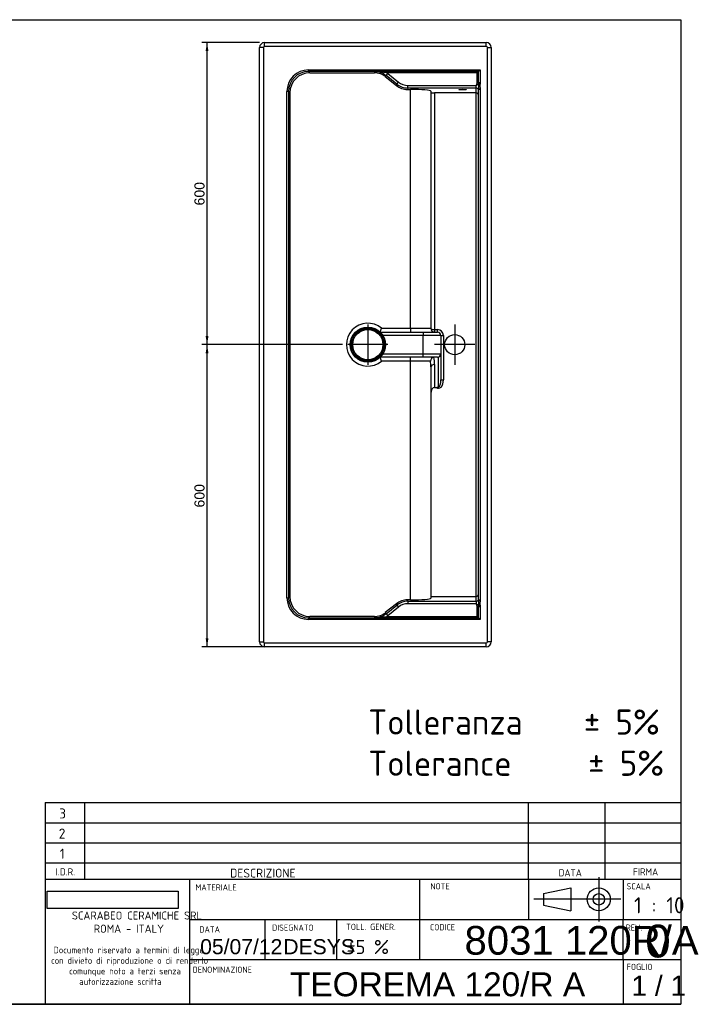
# Model space of a CAD drawing. Header units: millimetres. Extents: x 11 to 286, y 7 to 203.
# Tile 2 of 2: x 153 to 286, y 7 to 203. Entities that reach past the tile are written whole.
import ezdxf
from ezdxf.enums import TextEntityAlignment as Align
from ezdxf.lldxf.tags import DXFTag

# ---------------------------------------------------------------- set-up
doc = ezdxf.new("R2010")
doc.units = ezdxf.units.MM
for name, color, linetype in [('1', 7, 'Continuous'), ('Default', 7, 'Continuous'), ('Predefinito', 7, 'Continuous'), ('TEOREMA_120_R-A', 7, 'Continuous')]:
    doc.layers.add(name, color=color, linetype=linetype)
doc.styles.add('SEACAD_Arial', font='arial.ttf')
doc.styles.add('SEACAD_Solid_Edge_ISO', font='seiso.ttf')
doc.styles.add('SEACAD_Solid_Edge_ISOBI', font='seisobi.ttf')
tags = doc.linetypes.add('CENTER2', pattern=[28.575, 19.05, -3.175, 3.175, -3.175]).pattern_tags.tags
tags[10:11] = [DXFTag(74, 4), DXFTag(75, 0), DXFTag(340, '0'), DXFTag(46, 0.0), DXFTag(50, 0.0), DXFTag(44, 0.0), DXFTag(45, 0.0)]
tags[8:9] = [DXFTag(74, 4), DXFTag(75, 0), DXFTag(340, '0'), DXFTag(46, 0.0), DXFTag(50, 0.0), DXFTag(44, 0.0), DXFTag(45, 0.0)]
tags[6:7] = [DXFTag(74, 4), DXFTag(75, 0), DXFTag(340, '0'), DXFTag(46, 0.0), DXFTag(50, 0.0), DXFTag(44, 0.0), DXFTag(45, 0.0)]
tags[4:5] = [DXFTag(74, 4), DXFTag(75, 0), DXFTag(340, '0'), DXFTag(46, 0.0), DXFTag(50, 0.0), DXFTag(44, 0.0), DXFTag(45, 0.0)]
doc.dimstyles.new('ISO_PALLINATURA', dxfattribs={"dimtxt": 2, "dimasz": 1.7, "dimexe": 1, "dimexo": 1, "dimgap": 1, "dimtad": 1, "dimlfac": 10, "dimtxsty": 'SEACAD_Arial', "dimblk1": '_SE_FILLED', "dimblk2": '_SE_FILLED', "dimsah": 1, "dimcen": 1, "dimadec": 0, "dimazin": 0, "dimtfac": 1, "dimtmove": 0, "dimatfit": 3, "dimfxl": 1, "dimtolj": 1, "dimarcsym": 0})
picture_1 = doc.add_image_def('image1.jpg', size_in_pixel=(300, 40))

# ---------------------------------------------------------------- blocks, each defined once
blk = doc.blocks.new('SEANNOT_GROUP2')
at = {"layer": 'Default', "color": 7, "linetype": 'CENTER2'}
for p, q in [((222.2, 142.3), (222.2, 134.3)), ((226.2, 138.3), (218.2, 138.3))]:
    blk.add_line(p, q, dxfattribs=at)
blk = doc.blocks.new('SEANNOT_GROUP3')
at = {"layer": 'Default', "color": 7, "linetype": 'CENTER2'}
for p, q in [((239.45, 142.3), (239.45, 134.3)), ((243.45, 138.3), (235.45, 138.3))]:
    blk.add_line(p, q, dxfattribs=at)
blk = doc.blocks.new('SE2')
at = {"layer": 'TEOREMA_120_R-A', "color": 7, "linetype": 'Continuous'}
for p, q in [((201.7, 198.3), (245.7, 198.3)), ((201.7, 197.55), (201.7, 198.3)), ((245.7, 197.55), (201.7, 197.55)), ((245.7, 197.55), (245.7, 198.3)), ((200.7, 79.3), (200.7, 197.3)), ((201.45, 197.3), (200.7, 197.3)), ((201.45, 197.3), (201.45, 79.3)), ((245.95, 79.3), (245.95, 197.3)), ((245.95, 197.3), (246.7, 197.3)), ((246.7, 197.3), (246.7, 79.3)), ((210.43, 192.86), (225.42, 192.86)), ((210.43, 192.56), (210.43, 192.86)), ((210.43, 192.56), (210.69, 192.3)), ((225.42, 192.56), (210.43, 192.56)), ((210.69, 192.3), (223.49, 192.3)), ((223.49, 192.3), (223.65, 192.51)), ((225.42, 192.86), (225.97, 192.86)), ((225.42, 192.56), (225.42, 192.86)), ((225.97, 192.56), (225.42, 192.56)), ((225.83, 191.75), (225.67, 191.53)), ((225.83, 191.75), (226.14, 192.14)), ((227.97, 190.03), (225.83, 191.75)), ((225.97, 192.86), (244.49, 192.86)), ((225.97, 192.56), (225.97, 192.86)), ((225.97, 192.56), (225.97, 192.27)), ((244.2, 192.56), (225.97, 192.56)), ((243.9, 192.27), (225.97, 192.27)), ((226.14, 192.14), (228.28, 190.42)), ((244.2, 192.56), (243.9, 192.27)), ((243.9, 190.37), (243.9, 192.27)), ((244.2, 192.56), (244.49, 192.86)), ((244.2, 190.37), (244.2, 192.56)), ((244.49, 192.86), (244.49, 190.37)), ((225.67, 191.53), (227.88, 189.77)), ((227.88, 189.77), (227.97, 190.03)), ((227.97, 190.03), (228.28, 190.42)), ((230.15, 189.77), (243.7, 189.77)), ((230.15, 189.27), (230.15, 189.77)), ((243.7, 189.27), (243.7, 189.77)), ((244.2, 190.37), (243.9, 190.37)), ((244.19, 190.26), (244.2, 190.37)), ((244.19, 190.26), (244.49, 190.23)), ((244.2, 190.37), (244.49, 190.37)), ((244.49, 190.37), (244.49, 190.23)), ((206.14, 88.03), (206.14, 188.57)), ((206.44, 188.57), (206.14, 188.57)), ((206.7, 188.31), (206.44, 188.57)), ((206.44, 188.57), (206.44, 88.03)), ((206.7, 188.31), (206.7, 88.29)), ((230.15, 189.27), (230.06, 189)), ((230.06, 189), (230.7, 189)), ((243.7, 189.27), (230.15, 189.27)), ((230.7, 141.55), (230.7, 189)), ((234.7, 188.65), (234.7, 141.55)), ((243.7, 188.3), (235.45, 188.3)), ((235.45, 188.3), (235.45, 141.3)), ((243.7, 188.3), (243.7, 189.27)), ((243.7, 88.3), (243.7, 188.3)), ((244.2, 87.55), (244.2, 189.05)), ((244.2, 189.05), (244.5, 189.05)), ((244.5, 189.05), (244.5, 87.55)), ((224.94, 141.55), (230.7, 141.55)), ((230.7, 141.55), (234.7, 141.55)), ((230.7, 141.55), (230.7, 140.8)), ((235.45, 141.3), (236, 141.3)), ((235.45, 141.3), (235.45, 140.8)), ((236, 140.8), (236, 141.3)), ((224.65, 140.8), (233.2, 140.8)), ((233.2, 140.1), (225.2, 140.1)), ((233.2, 140.8), (236, 140.8)), ((233.2, 140.8), (233.2, 140.1)), ((236.7, 140.1), (233.2, 140.1)), ((233.2, 136.5), (233.2, 140.1)), ((236.7, 140.1), (236.7, 136.5)), ((236.7, 140.1), (237.2, 140.1)), ((237.2, 140.1), (237.2, 131.3)), ((233.2, 135.8), (224.65, 135.8)), ((230.7, 135.05), (224.94, 135.05)), ((225.2, 136.5), (233.2, 136.5)), ((230.7, 135.05), (230.7, 135.8)), ((230.7, 87.6), (230.7, 135.05)), ((234.63, 135.05), (230.7, 135.05)), ((233.2, 136.5), (236.7, 136.5)), ((233.2, 135.8), (233.2, 136.5)), ((236, 135.8), (233.2, 135.8)), ((236.2, 129.93), (236.2, 135.83)), ((236.7, 136.5), (236.7, 131.3)), ((234.7, 133.88), (234.7, 87.95)), ((235.45, 134.33), (235.45, 129.8)), ((236.7, 131.3), (237.2, 131.3)), ((235.45, 129.8), (235.77, 129.8)), ((206.14, 88.03), (206.44, 88.03)), ((206.44, 88.03), (206.7, 88.29)), ((234.7, 88.3), (243.7, 88.3)), ((243.7, 87.33), (243.7, 88.3)), ((227.88, 86.84), (225.67, 85.07)), ((225.83, 84.85), (227.97, 86.57)), ((228.28, 86.18), (226.14, 84.47)), ((227.97, 86.57), (227.88, 86.84)), ((227.97, 86.57), (228.28, 86.18)), ((230.06, 87.6), (230.15, 87.33)), ((230.7, 87.6), (230.06, 87.6)), ((230.15, 87.33), (243.7, 87.33)), ((230.15, 87.33), (230.15, 86.84)), ((243.7, 86.84), (230.15, 86.84)), ((243.7, 87.33), (243.7, 86.84)), ((243.9, 84.34), (243.9, 86.24)), ((244.2, 86.24), (243.9, 86.24)), ((244.49, 86.37), (244.19, 86.34)), ((244.2, 86.24), (244.19, 86.34)), ((244.5, 87.55), (244.2, 87.55)), ((244.2, 84.04), (244.2, 86.24)), ((244.49, 86.24), (244.2, 86.24)), ((244.49, 86.37), (244.49, 86.24)), ((244.49, 86.24), (244.49, 83.74)), ((210.69, 84.3), (210.43, 84.04)), ((223.49, 84.3), (210.69, 84.3)), ((223.65, 84.09), (223.49, 84.3)), ((225.67, 85.07), (225.83, 84.85)), ((225.83, 84.85), (226.14, 84.47)), ((225.97, 84.34), (243.9, 84.34)), ((225.97, 84.04), (225.97, 84.34)), ((244.2, 84.04), (243.9, 84.34)), ((210.43, 84.04), (225.42, 84.04)), ((210.43, 83.74), (210.43, 84.04)), ((225.42, 83.74), (210.43, 83.74)), ((225.42, 84.04), (225.97, 84.04)), ((225.42, 83.74), (225.42, 84.04)), ((225.97, 83.74), (225.42, 83.74)), ((225.97, 84.04), (244.2, 84.04)), ((225.97, 83.74), (225.97, 84.04)), ((244.49, 83.74), (225.97, 83.74)), ((244.49, 83.74), (244.2, 84.04)), ((200.7, 79.3), (201.45, 79.3)), ((201.7, 79.05), (245.7, 79.05)), ((201.7, 78.3), (201.7, 79.05)), ((245.7, 78.3), (201.7, 78.3)), ((245.7, 78.3), (245.7, 79.05)), ((246.7, 79.3), (245.95, 79.3))]:
    blk.add_line(p, q, dxfattribs=at)
for centre, radius in [((222.2, 138.3), 3.5), ((222.2, 138.3), 3.3), ((222.2, 138.3), 3.2), ((222.2, 138.3), 3), ((239.45, 138.3), 2)]:
    blk.add_circle(centre, radius, dxfattribs=at)
for centre, radius, start, end in [((201.7, 197.3), 1, 90, 180), ((201.7, 197.3), 0.25, 90, 180), ((245.7, 197.3), 1, 0, 90), ((245.7, 197.3), 0.25, 0, 90), ((226.71, 112.14), 80.43, 90.9237, 92.184), ((223.72, 182.14), 10.38, 77.4614, 90.3949), ((250.24, 189.71), 6.07, 174.7499, 186.2055), ((222.2, 138.3), 4.25, 49.8808, 310.1192), ((204.9, 148.85), 21.33, 337.8388, 339.9981), ((235.45, 141.55), 0.75, 180, 270), ((236, 140.1), 1.2, 0, 90), ((236, 140.1), 0.7, 0, 90), ((204.9, 127.75), 21.33, 20.0019, 22.1612), ((235.45, 134.98), 0.82, 98.8762, 175.3218), ((236, 136.5), 0.7, 270, 0), ((235.79, 130.5), 0.702, 268.0546, 305.9618), ((250.44, 86.89), 6.27, 173.9776, 185.067), ((223.72, 94.46), 10.38, 269.6051, 282.5386), ((226.71, 164.46), 80.43, 267.816, 269.0763), ((201.7, 79.3), 1, 180, 270), ((201.7, 79.3), 0.25, 180, 270), ((245.7, 79.3), 0.25, 270, 0), ((245.7, 79.3), 1, 270, 0)]:
    blk.add_arc(centre, radius, start, end, dxfattribs=at)
for centre, major_axis, ratio, start_param, end_param in [((210.45, 188.55), (3.06, -3.06), 0.995146, 2.358627, 3.924558), ((210.45, 188.55), (2.84, -2.84), 0.994424, 2.358627, 3.924558), ((210.71, 188.29), (2.84, -2.84), 0.995146, 2.358627, 3.924558), ((223.48, 188.79), (-2.11, -2.81), 0.996191, 3.111673, 3.785081), ((223.63, 189), (-2.12, -2.81), 0.99511, 3.111673, 3.785081), ((223.63, 189), (-2.42, -3.21), 0.996191, 3.111673, 3.165207), ((230.07, 192.51), (1.16, 3.32), 0.995729, 2.805251, 3.477935), ((230.16, 192.78), (1.16, 3.31), 0.996943, 2.805251, 3.477935), ((230.16, 192.78), (1, 2.84), 0.995729, 2.805251, 3.477935), ((230.7, 188.65), (-4, 0), 0.087489, 3.141593, 4.712389), ((235.45, 188.37), (-0.75, 0), 0.087489, 0, 1.570796), ((243.7, 188.77), (-0.5, 0), 0.996195, 3.141593, 4.712389), ((243.7, 187.84), (-0.5, 0), 0.916331, 3.141593, 4.712389), ((235.45, 141.55), (-0.75, 0), 0.333333, 0, 1.570796), ((230.7, 133.88), (0, 6.33), 0.631579, 4.712389, 4.897658), ((230.7, 134.33), (0, 6.33), 0.75, 4.712389, 4.94497), ((235.45, 133.88), (-0.75, 0), 0.6, 4.712389, 6.283185), ((236.2, 131.3), (0, 1.67), 0.6, 2.690566, 4.712389), ((236.2, 131.3), (0, 1.37), 0.365854, 3.141593, 4.712389), ((235.45, 128.55), (0, 1.25), 0.6, 0, 1.570796), ((210.45, 88.05), (3.06, 3.06), 0.995146, 2.358627, 3.924558), ((210.45, 88.05), (2.84, 2.84), 0.994424, 2.358627, 3.924558), ((210.71, 88.31), (2.84, 2.84), 0.995146, 2.358627, 3.924558), ((243.7, 88.76), (-0.5, 0), 0.916331, 1.570796, 3.141593), ((230.07, 84.09), (1.16, -3.32), 0.995729, 2.805251, 3.477935), ((230.16, 83.83), (1.16, -3.31), 0.996943, 2.805251, 3.477935), ((230.16, 83.83), (1, -2.84), 0.995729, 2.805251, 3.477935), ((230.7, 87.95), (4, 0), 0.087489, 4.712389, 6.283185), ((243.7, 87.83), (-0.5, 0), 0.996195, 1.570796, 3.141593), ((223.48, 87.81), (-2.11, 2.81), 0.996191, 2.498104, 3.171513), ((223.63, 87.6), (-2.12, 2.81), 0.99511, 2.498104, 3.171513), ((223.63, 87.6), (-2.42, 3.21), 0.996191, 3.117979, 3.171513)]:
    blk.add_ellipse(centre, major_axis=major_axis, ratio=ratio, start_param=start_param, end_param=end_param, dxfattribs=at)
blk.add_ellipse((241, 188.95), major_axis=(-0.75, 0), ratio=0.087489, dxfattribs=at)
for points, knots in [([(243.7, 189.77), (243.71, 189.79), (243.73, 189.81), (243.75, 189.86), (243.76, 189.88), (243.8, 189.96), (243.82, 190.01), (243.85, 190.1), (243.87, 190.16), (243.9, 190.26), (243.9, 190.31), (243.9, 190.37)], [0, 0, 0, 0, 0.125, 0.125, 0.25, 0.25, 0.5, 0.5, 0.75, 0.75, 1, 1, 1, 1]), ([(244.19, 190.26), (244.19, 190.23), (244.18, 190.21), (244.16, 190.15), (244.15, 190.13), (244.12, 190.08), (244.1, 190.05), (244.06, 190.01), (244.04, 189.99), (244, 189.94), (243.98, 189.93), (243.93, 189.89), (243.9, 189.87), (243.85, 189.84), (243.82, 189.82), (243.76, 189.79), (243.73, 189.78), (243.7, 189.77)], [0, 0, 0, 0, 0.125, 0.125, 0.25, 0.25, 0.375, 0.375, 0.5, 0.5, 0.625, 0.625, 0.75, 0.75, 0.875, 0.875, 1, 1, 1, 1]), ([(244.49, 190.23), (244.48, 190.13), (244.46, 190.03), (244.45, 189.88), (244.44, 189.83), (244.44, 189.74), (244.45, 189.69), (244.46, 189.54), (244.47, 189.44), (244.49, 189.25), (244.5, 189.15), (244.5, 189.05)], [0, 0, 0, 0, 0.25, 0.25, 0.375, 0.375, 0.5, 0.5, 0.75, 0.75, 1, 1, 1, 1]), ([(243.9, 86.24), (243.9, 86.29), (243.9, 86.34), (243.87, 86.45), (243.85, 86.5), (243.82, 86.6), (243.8, 86.65), (243.76, 86.72), (243.75, 86.74), (243.73, 86.79), (243.71, 86.81), (243.7, 86.84)], [0, 0, 0, 0, 0.25, 0.25, 0.5, 0.5, 0.75, 0.75, 0.875, 0.875, 1, 1, 1, 1]), ([(243.7, 86.84), (243.73, 86.82), (243.76, 86.81), (243.82, 86.78), (243.85, 86.76), (243.9, 86.73), (243.93, 86.71), (243.98, 86.68), (244, 86.66), (244.04, 86.62), (244.06, 86.59), (244.1, 86.55), (244.12, 86.52), (244.15, 86.48), (244.16, 86.45), (244.18, 86.4), (244.19, 86.37), (244.19, 86.34)], [0, 0, 0, 0, 0.125, 0.125, 0.25, 0.25, 0.375, 0.375, 0.5, 0.5, 0.625, 0.625, 0.75, 0.75, 0.875, 0.875, 1, 1, 1, 1]), ([(244.5, 87.55), (244.5, 87.45), (244.49, 87.35), (244.47, 87.16), (244.46, 87.06), (244.45, 86.91), (244.44, 86.87), (244.44, 86.77), (244.45, 86.72), (244.46, 86.57), (244.48, 86.47), (244.49, 86.37)], [0, 0, 0, 0, 0.25, 0.25, 0.5, 0.5, 0.625, 0.625, 0.75, 0.75, 1, 1, 1, 1])]:
    blk.add_open_spline(points, degree=3, knots=knots, dxfattribs=at)
blk = doc.blocks.new('DMBLK10')
at = {"layer": 'Default', "linetype": 'Continuous'}
for points in [[(189.99, 136.6), (190.56, 136.6), (190.27, 138.3)], [(189.99, 80), (190.27, 78.3), (190.56, 80)]]:
    blk.add_hatch(color=7, dxfattribs=at).paths.add_polyline_path(points)
at = {"layer": 'Default', "color": 7, "linetype": 'Continuous'}
for p, q in [((217.2, 138.3), (189.27, 138.3)), ((190.27, 78.3), (190.27, 138.3)), ((244.7, 78.3), (189.27, 78.3))]:
    blk.add_line(p, q, dxfattribs=at)
at = {"layer": 'Default', "color": 7, "linetype": 'Continuous', "style": 'SEACAD_Arial'}
blk.add_text('600', height=2, rotation=90, dxfattribs=at).set_placement((187.77, 105.95), align=Align.TOP_LEFT)
blk = doc.blocks.new('_SE_FILLED')
at = {"color": 0}
blk.add_line((0, 0), (-1, 0), dxfattribs=at)
blk.add_solid([(0, 0), (-1, -0.1665), (-1, 0.1665), (0, 0)], dxfattribs=at)
blk = doc.blocks.new('DMBLK11')
at = {"layer": 'Default', "linetype": 'Continuous'}
for points in [[(189.99, 196.6), (190.56, 196.6), (190.27, 198.3)], [(189.99, 140), (190.27, 138.3), (190.56, 140)]]:
    blk.add_hatch(color=7, dxfattribs=at).paths.add_polyline_path(points)
at = {"layer": 'Default', "color": 7, "linetype": 'Continuous'}
for p, q in [((200.7, 198.3), (189.27, 198.3)), ((190.27, 138.3), (190.27, 198.3)), ((217.2, 138.3), (189.27, 138.3))]:
    blk.add_line(p, q, dxfattribs=at)
at = {"layer": 'Default', "color": 7, "linetype": 'Continuous', "style": 'SEACAD_Arial'}
blk.add_text('600', height=2, rotation=90, dxfattribs=at).set_placement((187.77, 165.95), align=Align.TOP_LEFT)
blk = doc.blocks.new('SEANNOT_GROUP8')
at = {"layer": 'Default', "color": 7, "linetype": 'Continuous', "style": 'SEACAD_Arial'}
blk.add_text('05/07/12', height=3, dxfattribs=at).set_placement((188.91, 20.23), align=Align.TOP_LEFT)
blk = doc.blocks.new('SEANNOT_GROUP9')
at = {"layer": 'Default', "color": 7, "linetype": 'Continuous', "style": 'SEACAD_Arial'}
blk.add_text('1 / 1', height=4, dxfattribs=at).set_placement((274.53, 12.97), align=Align.TOP_LEFT)
blk = doc.blocks.new('SEANNOT_GROUP10')
at = {"layer": 'Predefinito', "color": 7, "linetype": 'CENTER2'}
for p, q in [((268.05, 32.51), (268.05, 23.76)), ((272.43, 28.14), (263.68, 28.14))]:
    blk.add_line(p, q, dxfattribs=at)
blk = doc.blocks.new('SEANNOT_GROUP11')
at = {"layer": 'Predefinito', "color": 7, "linetype": 'CENTER2'}
blk.add_line((264.58, 28.14), (255.17, 28.14), dxfattribs=at)
blk = doc.blocks.new('SEANNOT_GROUP12')
at = {"layer": 'Predefinito', "color": 7, "linetype": 'Continuous', "style": 'SEACAD_Arial'}
blk.add_text('TEOREMA 120/R A', height=4.75, dxfattribs=at).set_placement((206.73, 13.63), align=Align.TOP_LEFT)
blk = doc.blocks.new('SEANNOT_GROUP14')
at = {"layer": 'Predefinito', "color": 7, "linetype": 'Continuous', "style": 'SEACAD_Arial'}
blk.add_text('DESYS', height=3, dxfattribs=at).set_placement((205.42, 20.22), align=Align.TOP_LEFT)
blk = doc.blocks.new('SEANNOT_GROUP16')
at = {"layer": 'Predefinito', "color": 7, "linetype": 'Continuous', "style": 'SEACAD_Arial'}
blk.add_text('8031 120R/A', height=5.7, dxfattribs=at).set_placement((241.39, 22.84), align=Align.TOP_LEFT)
blk = doc.blocks.new('SEANNOT_GROUP17')
at = {"layer": 'Predefinito', "color": 7, "linetype": 'Continuous', "style": 'SEACAD_Arial'}
blk.add_text('0', height=6.5, dxfattribs=at).set_placement((277.28, 23.09), align=Align.TOP_LEFT)

msp = doc.modelspace()

# ---------------------------------------------------------------- linework, layer by layer
at = {"layer": '1', "color": 7, "linetype": 'Continuous'}
for p, q in [((10.8564, 202.845), (284.3566, 202.845)), ((284.3566, 202.845), (284.3566, 7.2813)), ((158.1293, 47.3492), (284.3566, 47.3492)), ((254.0877, 32.148), (254.0877, 47.348)), ((269.2877, 32.148), (269.2877, 47.348)), ((158.1293, 43.3492), (284.3566, 43.3492)), ((158.1293, 39.3492), (284.3566, 39.3492)), ((158.1293, 35.3492), (284.3566, 35.3492)), ((158.1293, 32.148), (284.3566, 32.148)), ((254.0877, 32.148), (254.0877, 24.148)), ((272.887, 32.148), (272.887, 24.148)), ((257.0986, 29.2778), (262.5353, 30.4173)), ((262.5353, 30.4173), (262.5353, 25.8591)), ((257.0986, 29.2778), (257.0986, 26.9987)), ((257.0986, 26.9987), (262.5353, 25.8591)), ((186.7808, 24.148), (284.3566, 24.148)), ((272.887, 16.148), (272.887, 24.148)), ((186.7808, 16.148), (284.3566, 16.148)), ((272.887, 16.148), (272.887, 7.4715)), ((284.3566, 7.2813), (10.8564, 7.2813)), ((88.7928, 7.3094), (284.3566, 7.3094))]:
    msp.add_line(p, q, dxfattribs=at)
for radius in [2.2791, 1.1396]:
    msp.add_circle((268.0508, 28.1382), radius, dxfattribs=at)
at = {"layer": 'Predefinito', "color": 7, "linetype": 'Continuous'}
for p, q in [((158.1293, 47.3492), (158.1293, 7.4489)), ((165.9434, 47.3492), (165.9434, 32.148)), ((186.7808, 32.148), (186.7808, 7.4489)), ((232.4353, 32.148), (232.4353, 16.148)), ((201.7143, 24.148), (201.7143, 16.148)), ((215.9586, 24.148), (215.9586, 16.148)), ((201.7143, 7.4715), (201.7143, 7.4489))]:
    msp.add_line(p, q, dxfattribs=at)

# ---------------------------------------------------------------- block references
at = {"layer": 'Default'}
for name in ['SE2', 'SEANNOT_GROUP2', 'SEANNOT_GROUP3', 'SEANNOT_GROUP8', 'SEANNOT_GROUP9']:
    msp.add_blockref(name, (0, 0), dxfattribs=at)
at = {"layer": 'Predefinito'}
for name in ['SEANNOT_GROUP10', 'SEANNOT_GROUP11', 'SEANNOT_GROUP16', 'SEANNOT_GROUP17', 'SEANNOT_GROUP14', 'SEANNOT_GROUP12']:
    msp.add_blockref(name, (0, 0), dxfattribs=at)

# ---------------------------------------------------------------- texts
at = {"layer": '1', "color": 7, "linetype": 'Continuous', "style": 'SEACAD_Solid_Edge_ISO'}
for s, height, p in [('NOTE', 1.224, (234.6244, 31.3256)), ('SCALA', 1.224, (273.5792, 31.3256)), ('MATERIALE', 1.224, (187.973, 31.114)), ('1 : 10', 3.2, (275.0493, 28.5532)), ('DATA', 1.224, (188.7404, 22.7613)), ('DISEGNATO', 1.224, (203.1816, 23.1195)), ('TOLL. GENER.', 1.224, (217.8815, 23.2753)), ('CODICE', 1.224, (234.5252, 23.2047)), ('REV.', 1.224, (273.4061, 23.1386)), ('±5 %', 2.8, (217.9525, 20.0623)), ('DENOMINAZIONE', 1.220896, (187.4005, 14.7736)), ('FOGLIO', 1.224, (273.5792, 15.3256))]:
    msp.add_text(s, height=height, dxfattribs=at).set_placement(p, align=Align.TOP_LEFT)
at = {"layer": 'Default', "color": 7, "linetype": 'Continuous', "style": 'SEACAD_Solid_Edge_ISO'}
for s, p in [('Tolleranza    ± 5%', (222.2822, 65.8411)), ('Tolerance     ± 5%', (222.2822, 57.6593))]:
    msp.add_text(s, height=5, dxfattribs=at).set_placement(p, align=Align.TOP_LEFT)
at = {"layer": 'Predefinito', "color": 7, "linetype": 'Continuous'}
for s, height, style, p in [('3', 2, 'SEACAD_Solid_Edge_ISO', (160.9227, 46.1813)), ('2', 2, 'SEACAD_Solid_Edge_ISO', (160.8318, 42.1813)), ('1', 2, 'SEACAD_Solid_Edge_ISO', (161.0363, 38.1813)), ('I.D.R.', 1.4, 'SEACAD_Solid_Edge_ISO', (160.2149, 34.2886)), ('DESCRIZIONE', 1.75, 'SEACAD_Solid_Edge_ISO', (194.8541, 34.2124)), ('DATA', 1.4, 'SEACAD_Solid_Edge_ISO', (260.0826, 34.1077)), ('FIRMA', 1.4, 'SEACAD_Solid_Edge_ISO', (274.8449, 34.2874)), ('SCARABEO CERAMICHE SRL', 1.6, 'SEACAD_Solid_Edge_ISOBI', (163.4335, 25.7148)), ('ROMA - ITALY', 1.6, 'SEACAD_Solid_Edge_ISOBI', (167.7789, 23.0966)), ('Documento riservato a termini di legge', 1.28, 'SEACAD_Solid_Edge_ISO', (159.7911, 18.7017)), ('con divieto di riproduzione o di renderlo', 1.28, 'SEACAD_Solid_Edge_ISO', (159.3111, 16.6072)), ('comunque noto a terzi senza ', 1.28, 'SEACAD_Solid_Edge_ISO', (162.8893, 14.5126)), ('autorizzazione scritta', 1.28, 'SEACAD_Solid_Edge_ISO', (164.9111, 12.4181))]:
    msp.add_text(s, height=height, dxfattribs=dict(at, style=style)).set_placement(p, align=Align.TOP_LEFT)

# ---------------------------------------------------------------- dimensions: what is measured, and where the dimension line sits
at = {"layer": 'Default', "color": 7, "linetype": 'Continuous'}
for base, p1, p2, picture, middle in [((190.2731, 198.3008), (222.2025, 138.3008), (201.7025, 198.3008), 'DMBLK11', (190.2731, 168.3008)), ((190.2731, 138.3008), (245.7025, 78.3008), (222.2025, 138.3008), 'DMBLK10', (190.2731, 108.3008))]:
    dim = msp.add_linear_dim(base=base, p1=p1, p2=p2, angle=90, text='\\A1;<>', dimstyle='ISO_PALLINATURA', dxfattribs=at)
    dim.commit()
    dim.dimension.update_dxf_attribs({"geometry": picture, "text_midpoint": middle, "dimtype": 160})

# ---------------------------------------------------------------- pictures from other files: only their frames are drawn
image = msp.add_image(picture_1, insert=(158.5415, 26.3095), size_in_units=(26.0238, 3.4698))

doc.saveas('drawing.dxf')
